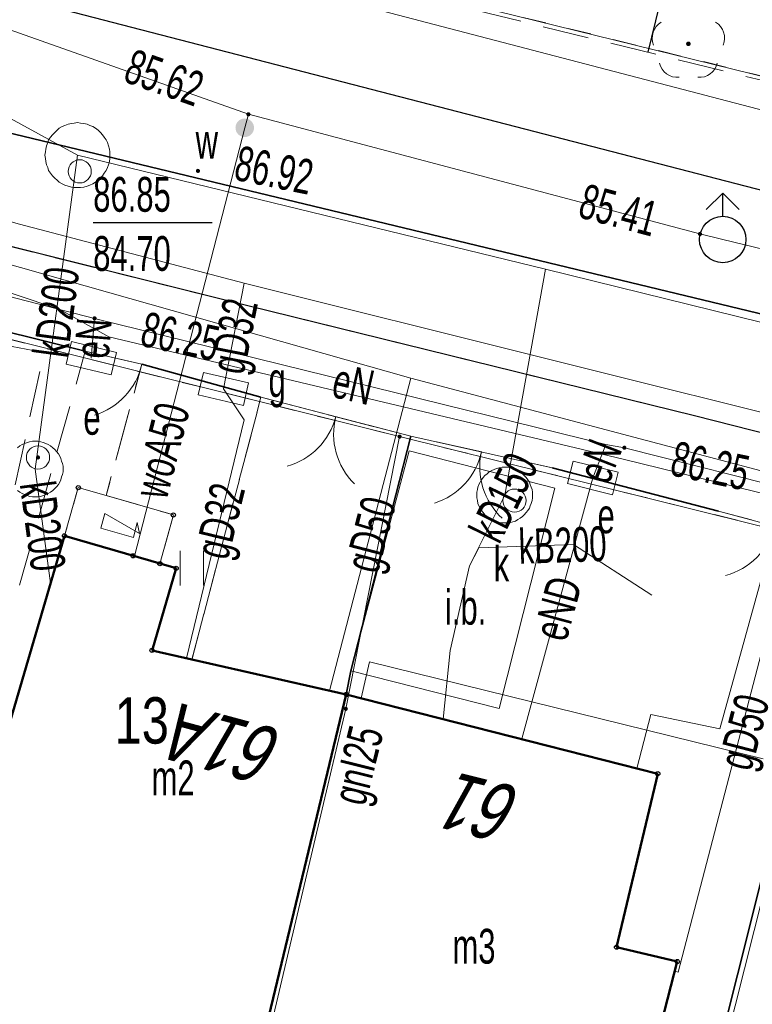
# Model space of a CAD drawing. Header units: metres. Extents: x 7504240 to 7504745, y 5782869 to 5783359.
# Tile 17 of 93: x 7504312 to 7504328, y 5782999 to 5783021. Entities that reach past the tile are written whole.
import ezdxf
from ezdxf.enums import TextEntityAlignment as Align

# ---------------------------------------------------------------- set-up
doc = ezdxf.new("R2010")
doc.units = ezdxf.units.M
doc.header["$MEASUREMENT"] = 0
for name, pattern in [('1.0_0.5', [1.5, 1, -0.5]), ('1.5_0.5', [2, 1.5, -0.5]), ('219-500', [0]), ('egug-500', [1, 0.5, -0.5]), ('l219_500', [0]), ('l32_500', [0]), ('otob_500', [0]), ('otof_500', [0])]:
    doc.linetypes.add(name, pattern=pattern)
doc.layers.get('0').update_dxf_attribs({"color": 2, "linetype": 'CONTINUOUS', "lineweight": 5})
for name, color, linetype in [('000 Inne (niezydentyfikowane)', 7, 'CONTINUOUS'), ('203-punkt graniczny', 7, 'CONTINUOUS'), ('211-numer działki ewidencyjnej', 7, 'CONTINUOUS'), ('216-obręb ewidencyjny', 7, 'CONTINUOUS'), ('218-kontur użytku gruntowego', 7, 'CONTINUOUS'), ('219-działka ewidencyjna', 7, 'CONTINUOUS'), ('312-budynek ewidencyjny', 7, 'CONTINUOUS'), ('312-oznaczenie budynku ewidencyjnego-Atr117', 7, 'CONTINUOUS'), ('320-blok - kondygnacja nadziemna', 7, 'CONTINUOUS'), ('Adres nieruchomości (na budynku)', 7, 'CONTINUOUS'), ('brama', 7, 'CONTINUOUS'), ('chodnik', 7, 'CONTINUOUS'), ('drzewo liściaste', 7, 'CONTINUOUS'), ('furtka', 7, 'CONTINUOUS'), ('hydrant', 7, 'CONTINUOUS'), ('inna budowla', 7, 'CONTINUOUS'), ('inna budowla-Atr17', 7, 'CONTINUOUS'), ('jezdnia', 7, 'CONTINUOUS'), ('komora podziemna', 7, 'CONTINUOUS'), ('krawężnik', 7, 'CONTINUOUS'), ('ogrodzenie trwałe', 7, 'CONTINUOUS'), ('pikieta sztuczna', 7, 'CONTINUOUS'), ('pikieta sztuczna-Atr2', 7, 'CONTINUOUS'), ('przewód elektroenergetyczny podziemny', 7, 'CONTINUOUS'), ('przewód elektroenergetyczny podziemny-Atr1', 7, 'CONTINUOUS'), ('przewód gazowy', 7, 'CONTINUOUS'), ('przewód gazowy-Atr1', 7, 'CONTINUOUS'), ('przewód kanalizacyjny', 7, 'CONTINUOUS'), ('przewód kanalizacyjny-Atr1', 7, 'CONTINUOUS'), ('przewód wodociągowy', 7, 'CONTINUOUS'), ('przewód wodociągowy-Atr1', 7, 'CONTINUOUS'), ('Punkt budynku', 7, 'CONTINUOUS'), ('rzędna', 7, 'CONTINUOUS'), ('rzędna-Atr2', 7, 'CONTINUOUS'), ('rzędna-Atr3', 7, 'CONTINUOUS'), ('skarpa nieumocniona', 7, 'CONTINUOUS'), ('szafa elektroenergetyczna lub kontener', 7, 'CONTINUOUS'), ('szafa elektroenergetyczna lub kontener-Atr17', 7, 'CONTINUOUS'), ('szafa gazowa lub kontener', 7, 'CONTINUOUS'), ('szafa gazowa lub kontener-Atr17', 7, 'CONTINUOUS'), ('taras', 7, 'CONTINUOUS'), ('trawnik', 7, 'CONTINUOUS'), ('właz do komory lub kanału - okrągły', 7, 'CONTINUOUS'), ('właz do komory lub kanału - okrągły-Atr17', 7, 'CONTINUOUS'), ('zasuwa lub zawór', 7, 'CONTINUOUS'), ('zasuwa lub zawór-Atr17', 7, 'CONTINUOUS')]:
    doc.layers.add(name, color=color, linetype=linetype)
doc.styles.get("Standard").update_dxf_attribs({"font": 'Working1250', "width": 0.75})
doc.linetypes.add('902-500', pattern='A,3.75,0,[1,ksztalty.shx,S=0.5,R=0,X=0,Y=0],3.75', length=7.5)

# ---------------------------------------------------------------- blocks, each defined once
blk = doc.blocks.new('US22')
at = {"color": 0, "linetype": 'Continuous', "lineweight": 13}
blk.add_circle((0, 0), 0.25, dxfattribs=at)
blk = doc.blocks.new('PW01')
at = {"linetype": 'Continuous', "lineweight": 13}
h = blk.add_hatch(color=0, dxfattribs=at)
edge = h.paths.add_edge_path()
edge.add_arc((0, 0), 0.045, 0, 360)
blk = doc.blocks.new('US18')
at = {"color": 0, "linetype": 'Continuous', "lineweight": 13}
for p, q in [((-0.5, -0.25), (-0.5, 0.25)), ((-0.5, 0.25), (0.5, 0.25)), ((0.5, -0.25), (0.5, 0.25)), ((-0.5, -0.25), (0.5, -0.25))]:
    blk.add_line(p, q, dxfattribs=at)
blk = doc.blocks.new('US20')
at = {"color": 0, "linetype": 'Continuous', "lineweight": 13}
for p, q in [((-0.5, -0.25), (-0.5, 0.25)), ((-0.5, 0.25), (0.5, 0.25)), ((0.5, -0.25), (0.5, 0.25)), ((-0.5, -0.25), (0.5, -0.25))]:
    blk.add_line(p, q, dxfattribs=at)
blk = doc.blocks.new('US25')
at = {"linetype": 'Continuous', "lineweight": 0}
h = blk.add_hatch(color=0, dxfattribs=at)
edge = h.paths.add_edge_path()
edge.add_arc((0, 0), 0.2, 0, 360)
blk = doc.blocks.new('OP021')
at = {"linetype": 'Continuous', "lineweight": 13}
h = blk.add_hatch(color=0, dxfattribs=at)
edge = h.paths.add_edge_path()
edge.add_arc((0, 0), 0.05, 0, 360)
at = {"color": 0, "linetype": 'Continuous', "lineweight": 13}
for centre, start, end in [((0, 0.4), 49.272, 130.728), ((-0.38, 0.124), 121.308, 202.548), ((0.38, 0.124), 337.452, 58.692), ((-0.235, -0.324), 193.221, 274.871), ((0.235, -0.324), 265.129, 346.779)]:
    blk.add_arc(centre, 0.4, start, end, dxfattribs=at)
blk = doc.blocks.new('SUWH')
at = {"color": 0, "linetype": 'Continuous'}
for p in [(-0.354, 0.646), (0, 0.5), (0.354, 0.646)]:
    blk.add_line(p, (0, 1), dxfattribs=at)
blk.add_circle((0, 0), 0.5, dxfattribs=at)
blk = doc.blocks.new('OK02')
at = {"color": 0, "linetype": 'Continuous', "lineweight": 0}
for centre, start, end in [((-1.5, 0), 0, 60), ((1.5, 0), 120, 180)]:
    blk.add_arc(centre, 1.5, start, end, dxfattribs=at)
blk = doc.blocks.new('OK04')
at = {"color": 0, "linetype": 'Continuous', "lineweight": 0}
blk.add_arc((1.5, 0.001), 1.5, 120, 180, dxfattribs=at)
blk = doc.blocks.new('TU04')
at = {"color": 0, "linetype": 'Continuous', "lineweight": 13}
for p, q in [((0, 0), (0, 0.75)), ((0.5, 0), (0.5, 0.75))]:
    blk.add_line(p, q, dxfattribs=at)
blk = doc.blocks.new('203')
at = {"linetype": 'Continuous', "lineweight": 0}
h = blk.add_hatch(color=0, dxfattribs=at)
edge = h.paths.add_edge_path()
edge.add_arc((0, 0), 0.045, 0, 360)
blk = doc.blocks.new('PUNKTBUD')
at = {"color": 0}
blk.add_circle((0, 0), 0.045, dxfattribs=at)

msp = doc.modelspace()

# ---------------------------------------------------------------- linework, layer by layer
at = {"layer": '000 Inne (niezydentyfikowane)', "color": 7, "linetype": 'Continuous', "lineweight": 25, "flags": 128}
msp.add_lwpolyline([(7504326.02, 5783020), (7504328.21, 5783028.94)], dxfattribs=at)
at = {"layer": '216-obręb ewidencyjny', "color": 7, "linetype": 'l32_500', "lineweight": 35, "flags": 128}
msp.add_lwpolyline([(7504422.45, 5782991.73), (7504307.45, 5783019.41)], dxfattribs=at)
at = {"layer": '218-kontur użytku gruntowego', "color": 3, "linetype": 'egug-500', "lineweight": 18, "flags": 128}
for points in [[(7504315.56, 5783022.66), (7504374.02, 5783008.29)], [(7504307.45, 5783019.41), (7504422.45, 5782991.73)], [(7504311.12, 5783014.09), (7504320.66, 5783011.71)], [(7504320.66, 5783011.71), (7504330.39, 5783009.3)]]:
    msp.add_lwpolyline(points, dxfattribs=at)
at = {"layer": '219-działka ewidencyjna', "color": 7, "linetype": '219-500', "lineweight": 18, "flags": 128}
for points in [[(7504374.02, 5783008.29), (7504315.56, 5783022.66)], [(7504422.45, 5782991.73), (7504307.45, 5783019.41)], [(7504311.12, 5783014.09), (7504320.66, 5783011.71)], [(7504320.66, 5783011.71), (7504319.5, 5783005.84)], [(7504320.66, 5783011.71), (7504330.39, 5783009.3)], [(7504323.953, 5782983.786), (7504330.39, 5783009.3)], [(7504319.5, 5783005.84), (7504317.73, 5782998.34)]]:
    msp.add_lwpolyline(points, dxfattribs=at)
at = {"layer": '219-działka ewidencyjna', "color": 7, "linetype": 'l219_500', "lineweight": 18, "flags": 128}
msp.add_lwpolyline([(7504422.45, 5782991.73), (7504307.45, 5783019.41)], dxfattribs=at)
at = {"layer": '312-budynek ewidencyjny', "color": 7, "linetype": 'Continuous', "lineweight": 50, "flags": 128}
for points in [[(7504313.43, 5783009.57), (7504310.609, 5782999.95)], [(7504315.84, 5783008.87), (7504313.43, 5783009.57)], [(7504315.32, 5783007.1), (7504315.84, 5783008.87)], [(7504319.51, 5783006.15), (7504315.32, 5783007.1)], [(7504316.85, 5782995.09), (7504319.51, 5783006.15)], [(7504319.51, 5783006.15), (7504316.85, 5782995.09)], [(7504326.23, 5783004.44), (7504319.51, 5783006.15)], [(7504325.34, 5783000.7), (7504326.23, 5783004.44)], [(7504326.65, 5783000.39), (7504325.34, 5783000.7)], [(7504325.75, 5782996.89), (7504326.65, 5783000.39)]]:
    msp.add_lwpolyline(points, dxfattribs=at)
at = {"layer": '320-blok - kondygnacja nadziemna', "color": 7, "linetype": 'Continuous', "lineweight": 18, "flags": 128}
msp.add_lwpolyline([(7504324.5, 5782997.23), (7504325.75, 5782996.89), (7504326.65, 5783000.39), (7504325.34, 5783000.7), (7504326.23, 5783004.44), (7504319.51, 5783006.15), (7504316.85, 5782995.09), (7504323.57, 5782993.45)], close=True, dxfattribs=at)
at = {"layer": 'brama', "color": 7, "linetype": 'otob_500', "lineweight": 18, "flags": 128}
for points in [[(7504320.9, 5783011.72), (7504317.67, 5783012.56)], [(7504323.95, 5783011.04), (7504320.9, 5783011.72)]]:
    msp.add_lwpolyline(points, dxfattribs=at)
at = {"layer": 'chodnik', "color": 7, "linetype": '1.0_0.5', "lineweight": 18, "flags": 128}
for points in [[(7504272.68, 5783079.94), (7504274.5, 5783079.66), (7504276.97, 5783066.63), (7504280.37, 5783047.58), (7504281.2, 5783042.89), (7504281.28, 5783042.41), (7504281.47, 5783041.8), (7504281.75, 5783041.13), (7504281.96, 5783040.59), (7504282.4, 5783039.77), (7504282.84, 5783038.99), (7504283.9, 5783037.33), (7504284.47, 5783036.52), (7504285.14, 5783035.65), (7504285.74, 5783034.91), (7504286.42, 5783034.2), (7504287.13, 5783033.44), (7504288.43, 5783032.11), (7504289.3, 5783031.28), (7504290.27, 5783030.5), (7504296.41, 5783025.45), (7504300.2, 5783022.51), (7504305, 5783018.95), (7504306.48, 5783018.06), (7504307.34, 5783017.55), (7504308.89, 5783016.86), (7504309.45, 5783016.6), (7504310.08, 5783016.41), (7504311.06, 5783016.11), (7504317.39, 5783014.53), (7504327.02, 5783012.16), (7504338.73, 5783009.18), (7504350.7, 5783006.22), (7504350.27, 5783004.56), (7504349.41, 5783004.84), (7504347.06, 5783005.39), (7504345.32, 5783005.79), (7504342.99, 5783006.32), (7504339.79, 5783007.2), (7504337.16, 5783007.78), (7504334.14, 5783008.48), (7504332.99, 5783008.78), (7504330.28, 5783009.39), (7504328.75, 5783009.78), (7504327.54, 5783010.1), (7504323.95, 5783011.04), (7504320.9, 5783011.72), (7504317.67, 5783012.56), (7504315.1, 5783013.27), (7504313.88, 5783013.55), (7504311.07, 5783014.25), (7504309.97, 5783014.53), (7504308.18, 5783015.01), (7504305.34, 5783015.84), (7504304.69, 5783016.14), (7504299.9, 5783020.29), (7504290.43, 5783027.71), (7504289.23, 5783028.76), (7504283.51, 5783034.17), (7504282.22, 5783035.16), (7504280.36, 5783036.93), (7504280.34, 5783037.15), (7504279.72, 5783041.51), (7504279.65, 5783042.07), (7504279.47, 5783043.24), (7504278.14, 5783050.16), (7504277.89, 5783051.55), (7504277.55, 5783053.27), (7504276.56, 5783058.36), (7504275.82, 5783061.49), (7504275.35, 5783064.7), (7504274.8, 5783067.62), (7504274.3, 5783071.26), (7504273.97, 5783072.6), (7504273.63, 5783074.44), (7504273.03, 5783078)], [(7504317.67, 5783012.56), (7504320.9, 5783011.72), (7504319.61, 5783006.66), (7504319.51, 5783006.15), (7504316.18, 5783006.9)]]:
    msp.add_lwpolyline(points, close=True, dxfattribs=at)
for points in [[(7504309.821, 5783000.905), (7504311.18, 5783006.52), (7504309.69, 5783006.94), (7504311.35, 5783013.83), (7504312.99, 5783013.52), (7504311.83, 5783008.21), (7504312.34, 5783008.07), (7504313.88, 5783013.55), (7504315.1, 5783013.27), (7504314.33, 5783010.44)], [(7504314.33, 5783010.44), (7504313.73, 5783010.61), (7504313.43, 5783009.57), (7504310.609, 5782999.95)]]:
    msp.add_lwpolyline(points, dxfattribs=at)
at = {"layer": 'furtka', "color": 7, "linetype": 'otof_500', "lineweight": 18, "flags": 128}
for points in [[(7504315.1, 5783013.27), (7504313.88, 5783013.55)], [(7504328.75, 5783009.78), (7504327.54, 5783010.1)]]:
    msp.add_lwpolyline(points, dxfattribs=at)
at = {"layer": 'inna budowla', "color": 7, "linetype": 'Continuous', "lineweight": 18, "flags": 128}
msp.add_lwpolyline([(7504324.01, 5783010.6), (7504322.81, 5783005.85), (7504319.61, 5783006.66), (7504320.87, 5783011.4)], close=True, dxfattribs=at)
at = {"layer": 'jezdnia', "color": 7, "linetype": '1.5_0.5', "lineweight": 18, "flags": 128}
for points in [[(7504258.91, 5783102.195), (7504259.32, 5783101.71), (7504260.19, 5783100.87), (7504261.03, 5783100.2), (7504262.23, 5783099.48), (7504263.58, 5783098.75), (7504271.27, 5783096.34), (7504273.07, 5783095.78), (7504273.4, 5783095.77), (7504279.31, 5783093.59), (7504279.17, 5783092.79), (7504278.85, 5783090.82), (7504278.64, 5783087.72), (7504278.81, 5783086.08), (7504282.18, 5783066.33), (7504283.44, 5783058.97), (7504284.42, 5783053.22), (7504284.91, 5783049.94), (7504285.49, 5783046.49), (7504285.84, 5783044.92), (7504286.31, 5783043.45), (7504286.85, 5783042.21), (7504287.36, 5783041.25), (7504289.58, 5783038.5), (7504293.54, 5783034.48), (7504295.7, 5783032.45), (7504300.71, 5783028.28), (7504305.95, 5783024.59), (7504308.28, 5783023.17), (7504310.62, 5783021.96), (7504313.43, 5783020.91), (7504340.95, 5783013.8), (7504343.87, 5783015), (7504366.83, 5783009.82), (7504368.46, 5783007.35), (7504380.09, 5783004.41), (7504392.58, 5783000.89), (7504409.71, 5782996.44), (7504418.79, 5782994.61), (7504427.67, 5782993.29), (7504438.12, 5782992.39), (7504446.48, 5782991.94), (7504453.86, 5782991.9), (7504457.37, 5782992.02), (7504461.74, 5782992.36), (7504466.89, 5782992.96), (7504475.17, 5782994.75), (7504481.39, 5782996.44), (7504489.89, 5782999.25), (7504498.82, 5783002.54), (7504509.98, 5783007.34), (7504522.54, 5783013.35), (7504529.26, 5783016.68), (7504538.28, 5783021.08), (7504546.06, 5783024.95), (7504563.03, 5783033.15), (7504576.07, 5783039.52), (7504582.27, 5783042.49), (7504590.59, 5783046.56), (7504598.34, 5783050.34), (7504604.14, 5783053.16), (7504612.18, 5783057.1), (7504619.41, 5783060.65), (7504623.25, 5783062.68), (7504628.55, 5783065.83), (7504632.69, 5783068.5), (7504637.19, 5783071.66), (7504640.42, 5783074.18), (7504646.93, 5783079.7), (7504651.35, 5783083.5), (7504656.24, 5783087.72), (7504659.96, 5783091.18), (7504663.58, 5783094.96), (7504668.61, 5783100.21), (7504672.24, 5783104.28), (7504673.98, 5783106.47), (7504676.16, 5783109.22), (7504677.92, 5783111.69), (7504683.21, 5783119.6), (7504692.97, 5783134.06), (7504697.28, 5783140.66), (7504703.94, 5783137.76), (7504702.01, 5783134.84), (7504700.11, 5783131.95), (7504682.52, 5783107.61), (7504681.53, 5783107.36), (7504680.83, 5783106.66), (7504679.47, 5783104.87), (7504671.52, 5783096.13), (7504667.4, 5783091.62), (7504665.49, 5783089.55), (7504663.61, 5783087.67), (7504662.46, 5783086.44), (7504660.96, 5783085.08), (7504658.9, 5783083.2), (7504656.05, 5783080.53), (7504654.45, 5783079), (7504652.94, 5783077.72), (7504651.64, 5783076.47), (7504650.36, 5783075.37), (7504648.75, 5783073.98), (7504646.46, 5783072.13), (7504645.81, 5783071.59), (7504644.26, 5783070.33), (7504641.19, 5783067.95), (7504637.74, 5783065.38), (7504634.35, 5783062.98), (7504630.46, 5783060.56), (7504628.13, 5783059.2), (7504623.19, 5783056.57), (7504609.99, 5783050.25), (7504604.6, 5783047.61), (7504591.25, 5783041.21), (7504585.49, 5783038.44), (7504574.11, 5783032.73), (7504572.98, 5783032.14), (7504571.83, 5783031.12), (7504570.86, 5783029.98), (7504570.06, 5783028.28), (7504569.86, 5783026.77), (7504569.7, 5783024.89), (7504570.78, 5783021.85), (7504573.24, 5783017.15), (7504573.89, 5783016.17), (7504582.776, 5783007.938)], [(7504577.831, 5783003.782), (7504558.98, 5783020.81), (7504558.19, 5783021.34), (7504557.01, 5783021.88), (7504555.95, 5783022.12), (7504554.68, 5783022.21), (7504552.44, 5783021.93), (7504550.87, 5783021.47), (7504550.03, 5783021.13), (7504542.66, 5783017.53), (7504537.48, 5783015.03), (7504523.13, 5783008.03), (7504517.19, 5783005.17), (7504514.08, 5783003.77), (7504502.02, 5782998.51), (7504488.87, 5782993.68), (7504484.23, 5782992.16), (7504480.8, 5782991.1), (7504476.85, 5782990.02), (7504473.94, 5782989.24), (7504470.36, 5782988.44), (7504467.43, 5782987.96), (7504464.96, 5782987.62), (7504462.36, 5782987.31), (7504458.59, 5782987.02), (7504449.03, 5782986.88), (7504442.13, 5782987.04), (7504437.74, 5782987.41), (7504430.56, 5782987.86), (7504427.73, 5782988.13), (7504424.96, 5782988.52), (7504413.65, 5782990.36), (7504405.37, 5782992.35), (7504396.6, 5782994.48), (7504380.09, 5782998.65), (7504378.7, 5782997.69), (7504375.03, 5782998.38), (7504374.88, 5783000.07), (7504368.43, 5783001.67), (7504353.45, 5783005.46), (7504353.03, 5783003.8), (7504350.27, 5783004.56), (7504350.7, 5783006.22), (7504338.73, 5783009.18), (7504327.02, 5783012.16), (7504317.39, 5783014.53), (7504311.06, 5783016.11), (7504310.08, 5783016.41), (7504309.45, 5783016.6), (7504308.89, 5783016.86), (7504307.34, 5783017.55), (7504306.48, 5783018.06), (7504305, 5783018.95), (7504300.2, 5783022.51), (7504296.41, 5783025.45), (7504290.27, 5783030.5), (7504289.3, 5783031.28), (7504288.43, 5783032.11), (7504287.13, 5783033.44), (7504286.42, 5783034.2), (7504285.74, 5783034.91), (7504285.14, 5783035.65), (7504284.47, 5783036.52), (7504283.9, 5783037.33), (7504282.84, 5783038.99), (7504282.4, 5783039.77), (7504281.96, 5783040.59), (7504281.75, 5783041.13), (7504281.47, 5783041.8), (7504281.28, 5783042.41), (7504281.2, 5783042.89), (7504280.37, 5783047.58), (7504276.97, 5783066.63), (7504274.5, 5783079.66), (7504273.59, 5783081.67), (7504272.03, 5783083.99), (7504270.85, 5783085.15), (7504269.08, 5783086.4), (7504267.35, 5783087.7), (7504266.48, 5783088.16), (7504264.89, 5783089.01), (7504263.28, 5783089.41), (7504262.39, 5783089.46), (7504261.52, 5783089.34), (7504260.42, 5783089.03), (7504259.51, 5783088.65), (7504258.89, 5783088.26), (7504258.31, 5783087.84), (7504257.46, 5783087.08), (7504256.96, 5783086.56), (7504256.52, 5783086.01), (7504256.18, 5783085.39), (7504254.9, 5783082.31), (7504255.4, 5783082.11), (7504255.2, 5783081.51), (7504254.64, 5783081.7), (7504250.768, 5783072.44)]]:
    msp.add_lwpolyline(points, dxfattribs=at)
at = {"layer": 'komora podziemna', "color": 34, "linetype": 'Continuous', "lineweight": 18, "flags": 128}
for points in [[(7504314.41, 5783017.78), (7504314.41, 5783017.71), (7504314.4, 5783017.64), (7504314.38, 5783017.57), (7504314.36, 5783017.51), (7504314.33, 5783017.45), (7504314.29, 5783017.39), (7504314.25, 5783017.33), (7504314.21, 5783017.28), (7504314.16, 5783017.24), (7504314.1, 5783017.2), (7504314.04, 5783017.16), (7504313.98, 5783017.13), (7504313.92, 5783017.11), (7504313.85, 5783017.09), (7504313.78, 5783017.08), (7504313.71, 5783017.08), (7504313.64, 5783017.08), (7504313.58, 5783017.09), (7504313.51, 5783017.11), (7504313.44, 5783017.13), (7504313.38, 5783017.16), (7504313.32, 5783017.2), (7504313.27, 5783017.24), (7504313.22, 5783017.28), (7504313.17, 5783017.33), (7504313.13, 5783017.39), (7504313.09, 5783017.45), (7504313.07, 5783017.51), (7504313.04, 5783017.57), (7504313.03, 5783017.64), (7504313.02, 5783017.71), (7504313.01, 5783017.78), (7504313.02, 5783017.85), (7504313.03, 5783017.91), (7504313.04, 5783017.98), (7504313.07, 5783018.05), (7504313.09, 5783018.11), (7504313.13, 5783018.17), (7504313.17, 5783018.22), (7504313.22, 5783018.27), (7504313.27, 5783018.32), (7504313.32, 5783018.36), (7504313.38, 5783018.4), (7504313.44, 5783018.42), (7504313.51, 5783018.45), (7504313.58, 5783018.46), (7504313.64, 5783018.47), (7504313.71, 5783018.48), (7504313.78, 5783018.47), (7504313.85, 5783018.46), (7504313.92, 5783018.45), (7504313.98, 5783018.42), (7504314.04, 5783018.4), (7504314.1, 5783018.36), (7504314.16, 5783018.32), (7504314.21, 5783018.27), (7504314.25, 5783018.22), (7504314.29, 5783018.17), (7504314.33, 5783018.11), (7504314.36, 5783018.05), (7504314.38, 5783017.98), (7504314.4, 5783017.91), (7504314.41, 5783017.85)], [(7504323.53, 5783010.45), (7504323.53, 5783010.39), (7504323.52, 5783010.33), (7504323.5, 5783010.27), (7504323.48, 5783010.22), (7504323.46, 5783010.17), (7504323.43, 5783010.12), (7504323.39, 5783010.07), (7504323.35, 5783010.02), (7504323.31, 5783009.99), (7504323.26, 5783009.95), (7504323.21, 5783009.92), (7504323.16, 5783009.89), (7504323.1, 5783009.87), (7504323.05, 5783009.86), (7504322.99, 5783009.85), (7504322.93, 5783009.85), (7504322.87, 5783009.85), (7504322.81, 5783009.86), (7504322.75, 5783009.87), (7504322.7, 5783009.89), (7504322.65, 5783009.92), (7504322.59, 5783009.95), (7504322.55, 5783009.99), (7504322.5, 5783010.02), (7504322.46, 5783010.07), (7504322.43, 5783010.12), (7504322.4, 5783010.17), (7504322.37, 5783010.22), (7504322.35, 5783010.27), (7504322.34, 5783010.33), (7504322.33, 5783010.39), (7504322.33, 5783010.45), (7504322.33, 5783010.51), (7504322.34, 5783010.57), (7504322.35, 5783010.62), (7504322.37, 5783010.68), (7504322.4, 5783010.73), (7504322.43, 5783010.78), (7504322.46, 5783010.83), (7504322.5, 5783010.87), (7504322.55, 5783010.91), (7504322.59, 5783010.95), (7504322.65, 5783010.98), (7504322.7, 5783011), (7504322.75, 5783011.02), (7504322.81, 5783011.04), (7504322.87, 5783011.05), (7504322.93, 5783011.05), (7504322.99, 5783011.05), (7504323.05, 5783011.04), (7504323.1, 5783011.02), (7504323.16, 5783011), (7504323.21, 5783010.98), (7504323.26, 5783010.95), (7504323.31, 5783010.91), (7504323.35, 5783010.87), (7504323.39, 5783010.83), (7504323.43, 5783010.78), (7504323.46, 5783010.73), (7504323.48, 5783010.68), (7504323.5, 5783010.62), (7504323.52, 5783010.57), (7504323.53, 5783010.51)]]:
    msp.add_lwpolyline(points, close=True, dxfattribs=at)
msp.add_lwpolyline([(7504312.42, 5783011.47), (7504312.47, 5783011.51), (7504312.52, 5783011.54), (7504312.57, 5783011.56), (7504312.63, 5783011.58), (7504312.68, 5783011.6), (7504312.74, 5783011.61), (7504312.8, 5783011.61), (7504312.86, 5783011.61), (7504312.92, 5783011.6), (7504312.97, 5783011.58), (7504313.03, 5783011.56), (7504313.08, 5783011.54), (7504313.13, 5783011.51), (7504313.18, 5783011.47), (7504313.22, 5783011.43), (7504313.26, 5783011.39), (7504313.3, 5783011.34), (7504313.33, 5783011.29), (7504313.35, 5783011.24), (7504313.37, 5783011.18), (7504313.39, 5783011.13), (7504313.4, 5783011.07), (7504313.4, 5783011.01), (7504313.4, 5783010.95), (7504313.39, 5783010.89), (7504313.37, 5783010.84), (7504313.35, 5783010.78), (7504313.33, 5783010.73), (7504313.3, 5783010.68), (7504313.26, 5783010.63), (7504313.22, 5783010.59), (7504313.18, 5783010.55), (7504313.13, 5783010.51), (7504313.08, 5783010.48), (7504313.03, 5783010.46), (7504312.97, 5783010.44), (7504312.92, 5783010.42), (7504312.86, 5783010.41), (7504312.8, 5783010.41), (7504312.74, 5783010.41), (7504312.68, 5783010.42), (7504312.63, 5783010.44), (7504312.57, 5783010.46), (7504312.52, 5783010.48), (7504312.47, 5783010.51), (7504312.42, 5783010.55)], dxfattribs=at)
at = {"layer": 'krawężnik', "color": 7, "linetype": 'Continuous', "lineweight": 25, "flags": 128}
for points in [[(7504287.36, 5783041.25), (7504289.58, 5783038.5), (7504293.54, 5783034.48), (7504295.7, 5783032.45), (7504300.71, 5783028.28), (7504305.95, 5783024.59), (7504308.28, 5783023.17), (7504310.62, 5783021.96), (7504313.43, 5783020.91), (7504340.95, 5783013.8), (7504343.87, 5783015), (7504366.83, 5783009.82), (7504368.46, 5783007.35), (7504380.09, 5783004.41)], [(7504350.27, 5783004.56), (7504350.7, 5783006.22), (7504338.73, 5783009.18), (7504327.02, 5783012.16), (7504317.39, 5783014.53), (7504311.06, 5783016.11), (7504310.08, 5783016.41), (7504309.45, 5783016.6), (7504308.89, 5783016.86), (7504307.34, 5783017.55), (7504306.48, 5783018.06), (7504305, 5783018.95), (7504300.2, 5783022.51), (7504296.41, 5783025.45), (7504290.27, 5783030.5), (7504289.3, 5783031.28), (7504288.43, 5783032.11), (7504287.13, 5783033.44), (7504286.42, 5783034.2), (7504285.74, 5783034.91), (7504285.14, 5783035.65), (7504284.47, 5783036.52), (7504283.9, 5783037.33), (7504282.84, 5783038.99)]]:
    msp.add_lwpolyline(points, dxfattribs=at)
at = {"layer": 'ogrodzenie trwałe', "color": 7, "linetype": '902-500', "lineweight": 35, "flags": 128}
for points in [[(7504313.88, 5783013.55), (7504311.07, 5783014.25)], [(7504317.67, 5783012.56), (7504315.1, 5783013.27)], [(7504320.9, 5783011.72), (7504319.61, 5783006.66), (7504319.51, 5783006.15)], [(7504323.95, 5783011.04), (7504327.54, 5783010.1)], [(7504330.28, 5783009.39), (7504323.876, 5782983.879)]]:
    msp.add_lwpolyline(points, dxfattribs=at)
at = {"layer": 'przewód elektroenergetyczny podziemny', "color": 1, "linetype": 'Continuous', "lineweight": 18, "flags": 128}
for points in [[(7504384.1, 5783005.02), (7504369.48, 5783008.35), (7504337.1, 5783016.5), (7504319.81, 5783021.01), (7504311.7, 5783023.18), (7504307.94, 5783024.38), (7504300.97, 5783030.35), (7504291.82, 5783037.94), (7504290.18, 5783039.21)], [(7504374.64, 5782999.18), (7504357.78, 5783003.11), (7504355.26, 5783003.74), (7504354.7, 5783004.01), (7504344.16, 5783006.76), (7504343.67, 5783006.82), (7504342.73, 5783007.11), (7504335.55, 5783008.93), (7504333.26, 5783009.51), (7504325.51, 5783011.47), (7504325.11, 5783011.54), (7504314.08, 5783014.26), (7504311.15, 5783015.01), (7504310.26, 5783015.48), (7504306.16, 5783016.34), (7504305.18, 5783016.72), (7504304.56, 5783017.12), (7504302.25, 5783018.72), (7504299.91, 5783020.71), (7504295.3, 5783024.52), (7504287.74, 5783030.95)], [(7504304.99, 5783016.29), (7504305.22, 5783016.55), (7504310.26, 5783015.48), (7504313.33, 5783014.45), (7504314.39, 5783013.86), (7504325.48, 5783011.22), (7504353.97, 5783004.23), (7504363.99, 5783001.77), (7504374.64, 5782999.18), (7504374.78, 5782998.35), (7504374.13, 5782995.39), (7504377.53, 5782993.77), (7504371.04, 5782968.86), (7504368.29, 5782958.09), (7504362.833, 5782936.687)], [(7504314.08, 5783014.26), (7504314.01, 5783013.4)], [(7504325.11, 5783011.54), (7504324.83, 5783010.82)], [(7504324.83, 5783010.82), (7504323.3, 5783005.19)]]:
    msp.add_lwpolyline(points, dxfattribs=at)
at = {"layer": 'przewód gazowy', "color": 52, "linetype": 'Continuous', "lineweight": 18, "flags": 128}
for points in [[(7504282.14, 5783037), (7504296.68, 5783024.6), (7504303.98, 5783018.48), (7504311.08, 5783015.75), (7504320.9, 5783012.97), (7504331.8, 5783010.09)], [(7504412.82, 5782991.12), (7504398.15, 5782994.76), (7504389, 5782997.11), (7504377.37, 5783000.04), (7504365.16, 5783003.11), (7504344.57, 5783008.03), (7504334.44, 5783010.66), (7504330.21, 5783011.8), (7504317.31, 5783015.02), (7504312.46, 5783016.29), (7504307.78, 5783017.61), (7504297.93, 5783024.17), (7504291.54, 5783029.76), (7504285.76, 5783035.2), (7504282.14, 5783037)], [(7504316.86, 5783012.74), (7504317.31, 5783015.02)], [(7504319.15, 5783006.23), (7504320.9, 5783012.97)], [(7504316.06, 5783006.93), (7504317.31, 5783012.07), (7504316.86, 5783012.74)], [(7504329.42, 5783010.72), (7504326.67, 5783000.16), (7504326.6, 5783000.18)], [(7504328.5, 5783004.76), (7504320.01, 5783006.85), (7504319.83, 5783006.07)]]:
    msp.add_lwpolyline(points, dxfattribs=at)
at = {"layer": 'przewód kanalizacyjny', "color": 34, "linetype": 'Continuous', "lineweight": 18, "flags": 128}
for points in [[(7504298.03, 5783026.57), (7504303.75, 5783023.12), (7504310.8, 5783019.37), (7504313.71, 5783017.78)], [(7504313.71, 5783017.78), (7504312.8, 5783011.01)], [(7504313.71, 5783017.78), (7504323.81, 5783015.32), (7504340.43, 5783011.22), (7504350.86, 5783008.79), (7504352.47, 5783008.37), (7504366.9, 5783004.83)], [(7504323.81, 5783015.32), (7504322.93, 5783010.45), (7504322.17, 5783008.92), (7504321.75, 5783007.1), (7504321.6, 5783005.62)], [(7504312.8, 5783011.01), (7504313.13, 5783008.55)], [(7504322.17, 5783008.92), (7504322.37, 5783009.31), (7504324.41, 5783009.38), (7504326.1, 5783008.29)]]:
    msp.add_lwpolyline(points, dxfattribs=at)
at = {"layer": 'przewód wodociągowy', "color": 5, "linetype": 'Continuous', "lineweight": 18, "flags": 128}
for points in [[(7504264.53, 5783100.03), (7504264.81, 5783099.92), (7504278.59, 5783094.45), (7504278.57, 5783094), (7504278.1, 5783084.88), (7504286.23, 5783040.25), (7504287.3, 5783039.19), (7504287.51, 5783038.98), (7504293.48, 5783033.06), (7504307.98, 5783022), (7504317.4, 5783018.66), (7504327.14, 5783016.08), (7504327.63, 5783015.96), (7504330.31, 5783015.31), (7504332.31, 5783014.82), (7504347.98, 5783010.97), (7504376.93, 5783003.63), (7504377.4, 5783003.51)], [(7504317.4, 5783018.66), (7504317.32, 5783018.37), (7504314.94, 5783009.13)], [(7504330.31, 5783015.31), (7504330.23, 5783015.02), (7504327.57, 5783005.41), (7504326.08, 5783005.72), (7504325.78, 5783004.55)]]:
    msp.add_lwpolyline(points, dxfattribs=at)
at = {"layer": 'rzędna-Atr2', "color": 7, "flags": 128}
msp.add_lwpolyline([(7504314.051, 5783016.326), (7504316.615, 5783016.326)], dxfattribs=at)
at = {"layer": 'skarpa nieumocniona', "color": 7, "linetype": '1.0_0.5', "lineweight": 18, "flags": 128}
msp.add_lwpolyline([(7504380.26, 5783157.29), (7504360.6, 5783143.78), (7504316.18, 5783114.33), (7504308.12, 5783108.39), (7504301.16, 5783102.47), (7504297.24, 5783098.07), (7504295, 5783094.94), (7504291.32, 5783088.62), (7504289.64, 5783082.62), (7504289, 5783074.3), (7504289.05, 5783069.88), (7504290.14, 5783061.08), (7504292.11, 5783054.55), (7504294.02, 5783050.56), (7504299.26, 5783044.09), (7504307.08, 5783036.72), (7504312.87, 5783033.06), (7504316.58, 5783031.37), (7504328.4, 5783028.9), (7504351.13, 5783023.78), (7504363.39, 5783021.3), (7504413.85, 5783010.73), (7504431.69, 5783007.41), (7504436.75, 5783006.68), (7504449.41, 5783006.34), (7504455.77, 5783006.68), (7504466.29, 5783007.91), (7504473.68, 5783009.36), (7504480.69, 5783011.01), (7504494.41, 5783014.72), (7504506.9, 5783019.28), (7504519.45, 5783025.13), (7504534.08, 5783032.16), (7504551.57, 5783040.71), (7504569.46, 5783049.26), (7504587.18, 5783058.15), (7504598.88, 5783063.95), (7504609.85, 5783070.47), (7504626.84, 5783080.04), (7504636.35, 5783086.39), (7504644.85, 5783093.82), (7504653.4, 5783101.92), (7504661.84, 5783111.43), (7504671.68, 5783124.09), (7504681.81, 5783136.8), (7504682.99, 5783139.33), (7504682.99, 5783141.47), (7504681.9, 5783149.9), (7504687.5, 5783150.11), (7504691.23, 5783148.09), (7504688.67, 5783134.36), (7504687.62, 5783131.16), (7504670.58, 5783105.9), (7504665.57, 5783099.62), (7504660.83, 5783094.45), (7504651.28, 5783086.01), (7504639.63, 5783075.99), (7504633.77, 5783072.09), (7504616.16, 5783061.81), (7504605.84, 5783056.43), (7504578.71, 5783043.4), (7504537.89, 5783023.52), (7504518.91, 5783013.94), (7504507.93, 5783008.75), (7504501.44, 5783006.01), (7504493.81, 5783003.86), (7504483.25, 5783001.26), (7504466.9, 5782996.88), (7504461.31, 5782996.25), (7504448.12, 5782995.98), (7504439.68, 5782995.93), (7504424.97, 5782996.88), (7504417.47, 5782998.08), (7504402.32, 5783001.64), (7504382.41, 5783006.37), (7504367, 5783010.06), (7504349.55, 5783014.23), (7504312.94, 5783023.2), (7504304.88, 5783028.31), (7504298.92, 5783033.22), (7504294.33, 5783037.81), (7504290.06, 5783044.03), (7504286.84, 5783049.67), (7504284.73, 5783055.27), (7504283.46, 5783061.23), (7504282.72, 5783067.77), (7504282.14, 5783078.58), (7504282.35, 5783082.9), (7504283.67, 5783088.23), (7504285.41, 5783094.35), (7504288.53, 5783099.88), (7504292.8, 5783105.26), (7504299.13, 5783111.8), (7504305.14, 5783117.18), (7504311.05, 5783121.77), (7504324.28, 5783130.74), (7504335.99, 5783138.86), (7504380.83, 5783168.62), (7504391.47, 5783175.56), (7504419.98, 5783194.78), (7504441.54, 5783209.35), (7504458.79, 5783221.06), (7504464.22, 5783218.59), (7504462.78, 5783216.55), (7504450.84, 5783204.54), (7504448.08, 5783202.3), (7504441.38, 5783197.83), (7504424.07, 5783186.48), (7504393.68, 5783166.39)], close=True, dxfattribs=at)
msp.add_lwpolyline([(7504380.26, 5783157.29), (7504360.6, 5783143.78), (7504316.18, 5783114.33), (7504308.12, 5783108.39), (7504301.16, 5783102.47), (7504297.24, 5783098.07), (7504295, 5783094.94), (7504291.32, 5783088.62), (7504289.64, 5783082.62), (7504289, 5783074.3), (7504289.05, 5783069.88), (7504290.14, 5783061.08), (7504292.11, 5783054.55), (7504294.02, 5783050.56), (7504299.26, 5783044.09), (7504307.08, 5783036.72), (7504312.87, 5783033.06), (7504316.58, 5783031.37), (7504328.4, 5783028.9), (7504351.13, 5783023.78), (7504363.39, 5783021.3), (7504413.85, 5783010.73), (7504431.69, 5783007.41), (7504436.75, 5783006.68), (7504449.41, 5783006.34), (7504455.77, 5783006.68), (7504466.29, 5783007.91), (7504473.68, 5783009.36), (7504480.69, 5783011.01), (7504494.41, 5783014.72), (7504506.9, 5783019.28), (7504519.45, 5783025.13), (7504534.08, 5783032.16), (7504551.57, 5783040.71), (7504569.46, 5783049.26), (7504587.18, 5783058.15), (7504598.88, 5783063.95), (7504609.85, 5783070.47), (7504626.84, 5783080.04), (7504636.35, 5783086.39), (7504644.85, 5783093.82), (7504653.4, 5783101.92), (7504661.84, 5783111.43), (7504671.68, 5783124.09), (7504681.81, 5783136.8), (7504682.99, 5783139.33), (7504682.99, 5783141.47), (7504681.9, 5783149.9), (7504687.5, 5783150.11), (7504691.23, 5783148.09), (7504688.67, 5783134.36), (7504687.62, 5783131.16), (7504670.58, 5783105.9), (7504665.57, 5783099.62), (7504660.83, 5783094.45), (7504651.28, 5783086.01), (7504639.63, 5783075.99), (7504633.77, 5783072.09), (7504616.16, 5783061.81), (7504605.84, 5783056.43), (7504578.71, 5783043.4), (7504537.89, 5783023.52), (7504518.91, 5783013.94), (7504507.93, 5783008.75), (7504501.44, 5783006.01), (7504493.81, 5783003.86), (7504483.25, 5783001.26), (7504466.9, 5782996.88), (7504461.31, 5782996.25), (7504448.12, 5782995.98), (7504439.68, 5782995.93), (7504424.97, 5782996.88), (7504417.47, 5782998.08), (7504402.32, 5783001.64), (7504382.41, 5783006.37), (7504367, 5783010.06), (7504349.55, 5783014.23), (7504312.94, 5783023.2), (7504304.88, 5783028.31), (7504298.92, 5783033.22), (7504294.33, 5783037.81), (7504290.06, 5783044.03), (7504286.84, 5783049.67), (7504284.73, 5783055.27), (7504283.46, 5783061.23), (7504282.72, 5783067.77), (7504282.14, 5783078.58), (7504282.35, 5783082.9), (7504283.67, 5783088.23), (7504285.41, 5783094.35), (7504288.53, 5783099.88), (7504292.8, 5783105.26), (7504299.13, 5783111.8), (7504305.14, 5783117.18), (7504311.05, 5783121.77), (7504324.28, 5783130.74), (7504335.99, 5783138.86), (7504380.83, 5783168.62), (7504391.47, 5783175.56), (7504419.98, 5783194.78), (7504441.54, 5783209.35), (7504458.79, 5783221.06), (7504464.22, 5783218.59), (7504462.78, 5783216.55), (7504450.84, 5783204.54), (7504448.08, 5783202.3), (7504441.38, 5783197.83), (7504424.07, 5783186.48), (7504393.68, 5783166.39)], close=True, dxfattribs=at)
at = {"layer": 'taras', "color": 0, "lineweight": 18}
for p, q in [((7504313.43, 5783009.57), (7504313.73, 5783010.61)), ((7504313.73, 5783010.61), (7504315.78, 5783010.02)), ((7504314.303, 5783010.051), (7504314.214, 5783009.735)), ((7504315.05, 5783009.62), (7504314.303, 5783010.051)), ((7504314.917, 5783009.537), (7504314.996, 5783009.858)), ((7504314.996, 5783009.858), (7504315.05, 5783009.62)), ((7504315.78, 5783010.02), (7504315.49, 5783008.97)), ((7504314.214, 5783009.735), (7504314.917, 5783009.537)), ((7504314.91, 5783009.14), (7504313.43, 5783009.57)), ((7504315.49, 5783008.97), (7504314.91, 5783009.14))]:
    msp.add_line(p, q, dxfattribs=at)
at = {"layer": 'trawnik', "color": 7, "linetype": '1.0_0.5', "lineweight": 18, "flags": 128}
msp.add_lwpolyline([(7504315.1, 5783013.27), (7504317.67, 5783012.56), (7504316.18, 5783006.9), (7504315.32, 5783007.1), (7504315.84, 5783008.87), (7504315.49, 5783008.97), (7504315.78, 5783010.02), (7504314.33, 5783010.44)], close=True, dxfattribs=at)

# ---------------------------------------------------------------- block references
at = {"layer": '203-punkt graniczny', "color": 7, "linetype": 'Continuous', "lineweight": 18}
for p in [(7504320.66, 5783011.71), (7504319.5, 5783005.84)]:
    msp.add_blockref('203', p, dxfattribs=at)
at = {"layer": 'brama', "color": 7, "linetype": 'Continuous', "lineweight": 18}
for p, rotation in [((7504319.285, 5783012.14), 165.422), ((7504322.425, 5783011.38), 167.431)]:
    msp.add_blockref('OK02', p, dxfattribs=dict(at, rotation=rotation))
at = {"layer": 'drzewo liściaste', "color": 94, "linetype": 'Continuous', "lineweight": 18}
msp.add_blockref('OP021', (7504326.89, 5783020.18), dxfattribs=at)
at = {"layer": 'furtka', "color": 7, "linetype": 'Continuous', "lineweight": 18}
for p, rotation in [((7504315.1, 5783013.27), 167.074), ((7504328.75, 5783009.78), 165.187)]:
    msp.add_blockref('OK04', p, dxfattribs=dict(at, rotation=rotation))
at = {"layer": 'hydrant', "color": 5, "linetype": 'Continuous', "lineweight": 18}
msp.add_blockref('SUWH', (7504327.63, 5783015.96), dxfattribs=at)
at = {"layer": 'pikieta sztuczna', "color": 7, "linetype": 'Continuous', "lineweight": 13}
msp.add_blockref('PW01', (7504316.31, 5783017.44), dxfattribs=at)
at = {"layer": 'Punkt budynku', "color": 5, "linetype": 'Continuous', "lineweight": 18}
for p in [(7504313.73, 5783010.61), (7504315.78, 5783010.02), (7504313.43, 5783009.57), (7504314.91, 5783009.14), (7504315.49, 5783008.97), (7504315.84, 5783008.87), (7504315.32, 5783007.1), (7504319.51, 5783006.15), (7504326.23, 5783004.44), (7504325.34, 5783000.7), (7504326.65, 5783000.39)]:
    msp.add_blockref('PUNKTBUD', p, dxfattribs=at)
at = {"layer": 'rzędna', "color": 5, "linetype": 'Continuous', "lineweight": 18}
for p in [(7504317.4, 5783018.66), (7504327.14, 5783016.08)]:
    msp.add_blockref('PW01', p, dxfattribs=at)
at = {"layer": 'rzędna', "color": 1, "linetype": 'Continuous', "lineweight": 18}
for p in [(7504314.08, 5783014.26), (7504325.51, 5783011.47)]:
    msp.add_blockref('PW01', p, dxfattribs=at)
at = {"layer": 'rzędna', "color": 34, "linetype": 'Continuous', "lineweight": 18}
msp.add_blockref('PW01', (7504312.86, 5783011.26), dxfattribs=at)
at = {"layer": 'szafa elektroenergetyczna lub kontener', "color": 1, "linetype": 'Continuous', "lineweight": 18}
for p, rotation in [((7504314.01, 5783013.4), 166.385), ((7504324.83, 5783010.82), 166.055)]:
    msp.add_blockref('US18', p, dxfattribs=dict(at, rotation=rotation))
at = {"layer": 'szafa gazowa lub kontener', "color": 52, "linetype": 'Continuous', "lineweight": 18, "rotation": 347.021}
msp.add_blockref('US20', (7504316.86, 5783012.74), dxfattribs=at)
at = {"layer": 'trawnik', "color": 7, "linetype": 'Continuous', "lineweight": 18}
msp.add_blockref('TU04', (7504315.929, 5783008.499), dxfattribs=at)
at = {"layer": 'właz do komory lub kanału - okrągły', "color": 7, "linetype": 'Continuous', "lineweight": 18}
for p in [(7504313.76, 5783017.43), (7504312.86, 5783011.26), (7504323.14, 5783010.33)]:
    msp.add_blockref('US22', p, dxfattribs=at)
at = {"layer": 'zasuwa lub zawór', "color": 5, "linetype": 'Continuous', "lineweight": 18}
msp.add_blockref('US25', (7504317.32, 5783018.37), dxfattribs=at)

# ---------------------------------------------------------------- texts
at = {"layer": '211-numer działki ewidencyjnej', "color": 7, "linetype": 'Continuous', "lineweight": 18, "width": 0.79}
msp.add_text('13', height=1, dxfattribs=at).set_placement((7504314.51, 5783005.09))
at = {"layer": '312-oznaczenie budynku ewidencyjnego-Atr117', "color": 7, "width": 0.667}
for s, p in [('m2', (7504315.31, 5783003.75)), ('m3', (7504321.8, 5783000.12))]:
    msp.add_text(s, height=0.75, dxfattribs=at).set_placement(p, align=Align.BOTTOM_LEFT)
at = {"layer": 'Adres nieruchomości (na budynku)', "color": 7, "linetype": 'Continuous', "lineweight": 25, "oblique": 15, "width": 0.79}
for s, rotation, p in [('61A', 164.932, (7504316.93, 5783005.05)), ('61', 165.963, (7504322.5, 5783003.68))]:
    msp.add_text(s, height=1.25, rotation=rotation, dxfattribs=at).set_placement(p, align=Align.MIDDLE_CENTER)
at = {"layer": 'inna budowla-Atr17', "color": 7, "width": 0.667}
msp.add_text('i.b.', height=0.75, dxfattribs=at).set_placement((7504322.085, 5783008.03), align=Align.MIDDLE_CENTER)
at = {"layer": 'pikieta sztuczna-Atr2', "color": 7, "width": 0.667}
msp.add_text('86.92', height=0.75, rotation=348.448, dxfattribs=at).set_placement((7504317.059, 5783017.258))
at = {"layer": 'przewód elektroenergetyczny podziemny-Atr1', "color": 1, "width": 0.667}
for s, rotation, p in [('eN', 85.347, (7504314.045, 5783013.83)), ('eN', 347.11, (7504319.662, 5783012.845)), ('eN', 68.749, (7504324.97, 5783011.18)), ('eND', 74.797, (7504324.065, 5783008.005))]:
    msp.add_text(s, height=0.75, rotation=rotation, dxfattribs=at).set_placement(p, align=Align.MIDDLE_CENTER)
at = {"layer": 'przewód gazowy-Atr1', "color": 52, "width": 0.667}
for s, rotation, p in [('gD32', 78.835, (7504317.085, 5783013.88)), ('gD32', 76.332, (7504316.78, 5783009.892)), ('gD50', 75.479, (7504320.027, 5783009.601)), ('gD50', 75.425, (7504328.081, 5783005.342)), ('gnI25', 76.045, (7504319.754, 5783004.625))]:
    msp.add_text(s, height=0.75, rotation=rotation, dxfattribs=at).set_placement(p, align=Align.MIDDLE_CENTER)
at = {"layer": 'przewód kanalizacyjny-Atr1', "color": 34, "width": 0.667}
for s, rotation, p in [('kD200', 82.344, (7504313.255, 5783014.395)), ('kD150', 63.585, (7504322.904, 5783010.399)), ('kD200', -82.36, (7504312.965, 5783009.78)), ('kB200', 1.965, (7504324.176, 5783009.372))]:
    msp.add_text(s, height=0.75, rotation=rotation, dxfattribs=at).set_placement(p, align=Align.MIDDLE_CENTER)
at = {"layer": 'przewód wodociągowy-Atr1', "color": 5, "width": 0.667}
msp.add_text('woA50', height=0.75, rotation=75.556, dxfattribs=at).set_placement((7504315.27, 5783010.42), align=Align.MIDDLE_LEFT)
at = {"layer": 'rzędna-Atr2', "color": 5, "width": 0.667}
for s, rotation, p in [('85.62', 340.477, (7504314.67, 5783019.38)), ('85.41', 345.164, (7504324.48, 5783016.45))]:
    msp.add_text(s, height=0.75, rotation=rotation, dxfattribs=at).set_placement(p)
at = {"layer": 'rzędna-Atr2', "color": 34, "width": 0.667}
msp.add_text('86.85', height=0.75, dxfattribs=at).set_placement((7504314.051, 5783016.334), align=Align.BOTTOM_LEFT)
at = {"layer": 'rzędna-Atr2', "color": 1, "width": 0.667}
for p in [(7504315.112, 5783014.044), (7504326.542, 5783011.254)]:
    msp.add_text('86.25', height=0.75, rotation=348.159, dxfattribs=at).set_placement(p, align=Align.MIDDLE_LEFT)
at = {"layer": 'rzędna-Atr3', "color": 34, "width": 0.667}
msp.add_text('84.70', height=0.75, dxfattribs=at).set_placement((7504314.051, 5783015.059), align=Align.BOTTOM_LEFT)
at = {"layer": 'szafa elektroenergetyczna lub kontener-Atr17', "color": 1, "width": 0.667}
for p in [(7504313.839, 5783012.125), (7504324.93, 5783010.002)]:
    msp.add_text('e', height=0.75, dxfattribs=at).set_placement(p, align=Align.MIDDLE_LEFT)
at = {"layer": 'szafa gazowa lub kontener-Atr17', "color": 52, "width": 0.667}
msp.add_text('g', height=0.75, dxfattribs=at).set_placement((7504317.833, 5783012.937), align=Align.MIDDLE_LEFT)
at = {"layer": 'właz do komory lub kanału - okrągły-Atr17', "color": 7, "width": 0.667}
msp.add_text('k', height=0.75, dxfattribs=at).set_placement((7504322.69, 5783008.965), align=Align.MIDDLE_LEFT)
at = {"layer": 'zasuwa lub zawór-Atr17', "color": 5, "width": 0.667}
msp.add_text('w', height=0.75, dxfattribs=at).set_placement((7504316.26, 5783018.08), align=Align.MIDDLE_LEFT)

doc.saveas('drawing.dxf')
